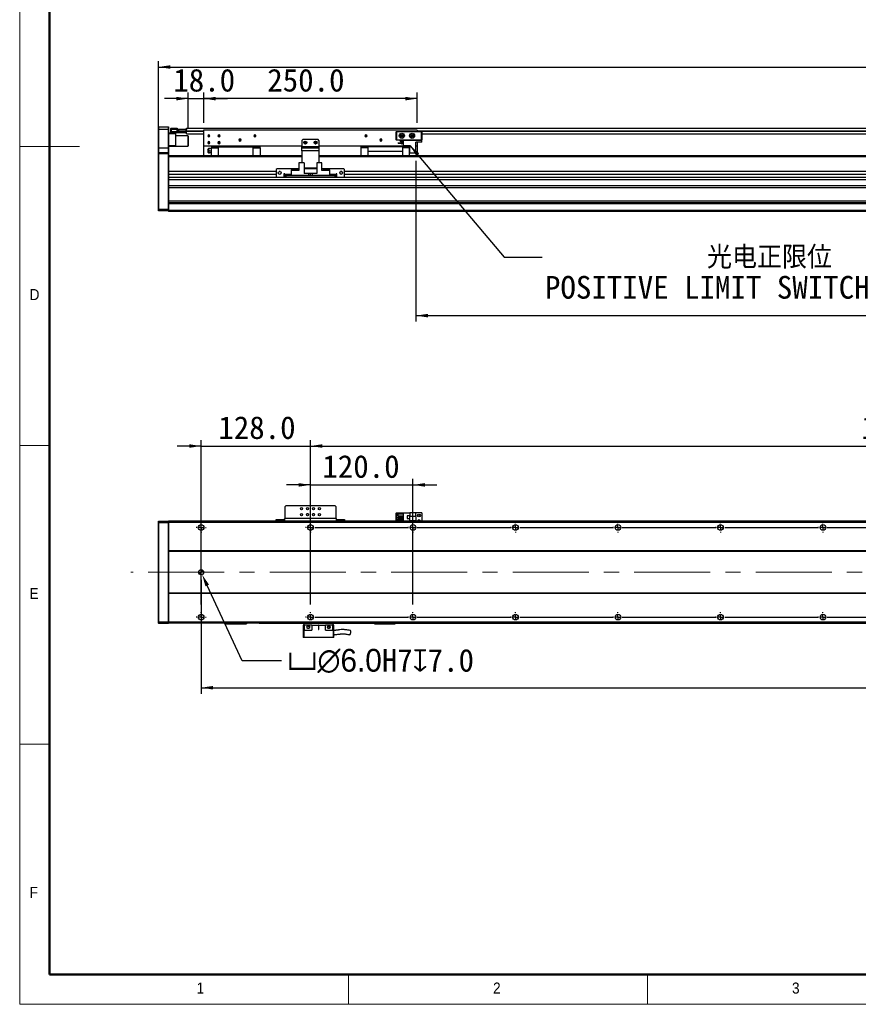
# Model space of a CAD drawing. Header units: millimetres. Extents: x 35 to 2905, y 35 to 2044.
# Tile 1 of 8: x 35 to 1017, y 35 to 1188. Entities that reach past the tile are written whole.
import ezdxf

# ---------------------------------------------------------------- set-up
doc = ezdxf.new("R2010")
doc.units = ezdxf.units.MM
doc.header["$LTSCALE"] = 7
doc.header["$PDSIZE"] = -1
doc.linetypes.add('CENTERX2', pattern=[20.32, 12.7, -2.54, 2.54, -2.54])
doc.layers.add('DIMNS', color=7, linetype='Continuous')
doc.styles.add('SLDTEXTSTYLE1', font='Gothic.ttf', dxfattribs={"width": 0.913})
doc.styles.add('SLDTEXTSTYLE8', font='txt')
doc.styles.add('SLDTEXTSTYLE9', font='txt', dxfattribs={"bigfont": 'bigfont'})
doc.dimstyles.new('SLDDIMSTYLE0', dxfattribs={"dimtxt": 26.6, "dimasz": 14, "dimexe": 0, "dimexo": 0.0625, "dimgap": 6.65, "dimtad": 2, "dimdec": 1, "dimrnd": 1e-09, "dimzin": 4, "dimdsep": 46, "dimtxsty": 'SLDTEXTSTYLE8', "dimsah": 1, "dimcen": 0.09, "dimadec": 0, "dimazin": 1, "dimtfac": 1, "dimtdec": 1, "dimtofl": 0, "dimtmove": 0, "dimatfit": 3, "dimfxl": 0, "dimfrac": 2, "dimtolj": 1, "dimtzin": 12, "dimarcsym": 0})
doc.dimstyles.new('SLDDIMSTYLE1', dxfattribs={"dimtxt": 26.6, "dimasz": 14, "dimexe": 0, "dimexo": 0.0625, "dimgap": 6.65, "dimtad": 2, "dimdec": 1, "dimrnd": 1e-09, "dimzin": 4, "dimdsep": 46, "dimtxsty": 'SLDTEXTSTYLE8', "dimsah": 1, "dimcen": 0.09, "dimadec": 0, "dimazin": 1, "dimtfac": 1, "dimtdec": 1, "dimtmove": 0, "dimatfit": 0, "dimfxl": 0, "dimfrac": 2, "dimtolj": 1, "dimtzin": 12, "dimarcsym": 0})
doc.dimstyles.new('SLDDIMSTYLE2', dxfattribs={"dimtxt": 0.18, "dimasz": 14, "dimexe": 0, "dimexo": 0.0625, "dimgap": 0, "dimtad": 0, "dimtih": 1, "dimtoh": 1, "dimdec": 0, "dimrnd": 1e-09, "dimzin": 0, "dimdsep": 46, "dimtxsty": 'Standard', "dimsah": 1, "dimcen": 0.09, "dimadec": 0, "dimazin": 0, "dimtfac": 14, "dimtdec": 0, "dimtofl": 0, "dimtmove": 0, "dimatfit": 3, "dimfxl": 0, "dimfrac": 2, "dimtolj": 1, "dimtzin": 0, "dimarcsym": 0})
doc.dimstyles.new('SLDDIMSTYLE4', dxfattribs={"dimtxt": 26.6, "dimasz": 14, "dimexe": 0, "dimexo": 0.0625, "dimgap": 6.65, "dimtad": 0, "dimtih": 1, "dimtoh": 1, "dimdec": 1, "dimrnd": 1e-09, "dimzin": 4, "dimdsep": 46, "dimtxsty": 'SLDTEXTSTYLE8', "dimsah": 1, "dimcen": 0, "dimadec": 0, "dimazin": 1, "dimtfac": 1, "dimtdec": 1, "dimtofl": 0, "dimtmove": 0, "dimatfit": 3, "dimfxl": 0, "dimfrac": 2, "dimtolj": 1, "dimtzin": 12, "dimarcsym": 0})

# ---------------------------------------------------------------- blocks, each defined once
blk = doc.blocks.new('_D')
at = {"layer": 'DIMNS'}
for p, q in [((197.4, 1039.8), (197.4, 1139.5)), ((197.4, 1132.5), (2233.4, 1132.5)), ((2233.4, 1039.8), (2233.4, 1139.5))]:
    blk.add_line(p, q, dxfattribs=at)
for points in [[(197.4, 1132.5), (211.4, 1130.4), (211.4, 1134.6)], [(2233.4, 1132.5), (2219.4, 1134.6), (2219.4, 1130.4)]]:
    blk.add_solid(points, dxfattribs=at)
at = {"layer": 'DIMNS', "insert": (1140.2, 1167.4), "char_height": 26.6, "attachment_point": 1, "style": 'SLDTEXTSTYLE8'}
blk.add_mtext('2036.0', dxfattribs=at)
blk = doc.blocks.new('_D_1')
at = {"layer": 'DIMNS'}
for p, q in [((232.4, 1095.5), (204.4, 1095.5)), ((232.4, 1060.5), (232.4, 1102.5)), ((232.4, 1095.5), (250.4, 1095.5)), ((250.4, 1067.3), (250.4, 1102.5)), ((250.4, 1095.5), (278.4, 1095.5))]:
    blk.add_line(p, q, dxfattribs=at)
for points in [[(232.4, 1095.5), (218.4, 1097.6), (218.4, 1093.4)], [(250.4, 1095.5), (264.4, 1093.4), (264.4, 1097.6)]]:
    blk.add_solid(points, dxfattribs=at)
at = {"layer": 'DIMNS', "insert": (214.8, 1130.4), "char_height": 26.6, "attachment_point": 1, "style": 'SLDTEXTSTYLE8'}
blk.add_mtext('18.0', dxfattribs=at)
blk = doc.blocks.new('_D_2')
at = {"layer": 'DIMNS'}
for p, q in [((250.4, 1067.3), (250.4, 1102.5)), ((500.4, 1095.5), (250.4, 1095.5)), ((500.4, 1067.3), (500.4, 1102.5))]:
    blk.add_line(p, q, dxfattribs=at)
for points in [[(250.4, 1095.5), (264.4, 1093.4), (264.4, 1097.6)], [(500.4, 1095.5), (486.4, 1097.6), (486.4, 1093.4)]]:
    blk.add_solid(points, dxfattribs=at)
at = {"layer": 'DIMNS', "insert": (324.8, 1130.4), "char_height": 26.6, "attachment_point": 1, "style": 'SLDTEXTSTYLE8'}
blk.add_mtext('250.0', dxfattribs=at)
blk = doc.blocks.new('_D_3')
at = {"layer": 'DIMNS'}
for p, q in [((498.9, 1022.6), (498.9, 834.4)), ((1898.9, 1019.1), (1898.9, 834.4)), ((498.9, 841.4), (1898.9, 841.4))]:
    blk.add_line(p, q, dxfattribs=at)
for points in [[(498.9, 841.4), (512.9, 839.3), (512.9, 843.5)], [(1898.9, 841.4), (1884.9, 843.5), (1884.9, 839.3)]]:
    blk.add_solid(points, dxfattribs=at)
at = {"layer": 'DIMNS', "char_height": 26.6, "attachment_point": 1, "style": 'SLDTEXTSTYLE8'}
for s, insert in [('Stroke T=', (1090.5, 876.3)), ('1400.0', (1244.2, 876.3))]:
    blk.add_mtext(s, dxfattribs=dict(at, insert=insert))
blk = doc.blocks.new('SW_NOTE_3')
at = {"layer": 'DIMNS', "color": 0, "char_height": 26.6, "attachment_point": 1}
for s, insert, style in [('        光电正限位', (3.5, 13.4), 'SLDTEXTSTYLE9'), ('POSITIVE LIMIT SWITCH', (3.5, -21.8), 'SLDTEXTSTYLE8')]:
    blk.add_mtext(s, dxfattribs=dict(at, insert=insert, style=style))
blk = doc.blocks.new('_D_13')
at = {"layer": 'DIMNS'}
for p, q in [((247.4, 532), (247.4, 398.7)), ((2183.4, 526.4), (2183.4, 398.7)), ((247.4, 405.7), (2183.4, 405.7))]:
    blk.add_line(p, q, dxfattribs=at)
for points in [[(247.4, 405.7), (261.4, 403.6), (261.4, 407.8)], [(2183.4, 405.7), (2169.4, 407.8), (2169.4, 403.6)]]:
    blk.add_solid(points, dxfattribs=at)
at = {"layer": 'DIMNS', "insert": (1181.8, 440.6), "char_height": 26.6, "attachment_point": 1, "style": 'SLDTEXTSTYLE8'}
blk.add_mtext('1936.0', dxfattribs=at)
blk = doc.blocks.new('_D_15')
at = {"layer": 'Defpoints', "color": 0}
for p in [(246.1, 543.6), (248.6, 538.1)]:
    blk.add_point(p, dxfattribs=at)
at = {"layer": 'DIMNS', "color": 0, "lineweight": -2}
for p, q in [((295.3, 437.3), (254.5, 525.4)), ((341.5, 437.3), (295.3, 437.3))]:
    blk.add_line(p, q, dxfattribs=at)
at = {"layer": 'DIMNS', "color": 0}
blk.add_solid([(256.6, 526.4), (252.4, 524.5), (248.6, 538.1)], dxfattribs=at)
at = {"layer": 'DIMNS', "color": 0, "insert": (348.1, 451.1), "char_height": 26.6, "attachment_point": 1, "style": 'SLDTEXTSTYLE8'}
blk.add_mtext('\\A1;{\\fGDT|b0|i0|c134|p2;v\\fMS PGothic|b0|i0|c128|p34;∅6.0}H7{\\fGDT|b0|i0|c134|p2;x}7.0', dxfattribs=at)
blk = doc.blocks.new('_D_18')
at = {"layer": 'DIMNS'}
for p, q in [((375.4, 608.1), (375.4, 695.7)), ((2055.4, 608.1), (2055.4, 695.7)), ((375.4, 688.7), (2055.4, 688.7))]:
    blk.add_line(p, q, dxfattribs=at)
for points in [[(375.4, 688.7), (389.4, 686.6), (389.4, 690.8)], [(2055.4, 688.7), (2041.4, 690.8), (2041.4, 686.6)]]:
    blk.add_solid(points, dxfattribs=at)
at = {"layer": 'DIMNS', "char_height": 26.6, "attachment_point": 1, "style": 'SLDTEXTSTYLE8'}
for s, insert in [('=14×120.0(PITCH)', (1124.2, 723.6)), ('1680.0', (1020.3, 723.6))]:
    blk.add_mtext(s, dxfattribs=dict(at, insert=insert))
blk = doc.blocks.new('_D_19')
at = {"layer": 'DIMNS'}
for p, q in [((247.4, 503.1), (247.4, 695.7)), ((375.4, 503.1), (375.4, 695.7)), ((247.4, 688.7), (219.4, 688.7)), ((247.4, 688.7), (375.4, 688.7)), ((375.4, 688.7), (403.4, 688.7))]:
    blk.add_line(p, q, dxfattribs=at)
for points in [[(247.4, 688.7), (233.4, 690.8), (233.4, 686.6)], [(375.4, 688.7), (389.4, 686.6), (389.4, 690.8)]]:
    blk.add_solid(points, dxfattribs=at)
at = {"layer": 'DIMNS', "insert": (267.5, 723.6), "char_height": 26.6, "attachment_point": 1, "style": 'SLDTEXTSTYLE8'}
blk.add_mtext('128.0', dxfattribs=at)
blk = doc.blocks.new('_D_21')
at = {"layer": 'DIMNS'}
for p, q in [((375.4, 503.1), (375.4, 650.2)), ((495.4, 503.1), (495.4, 650.2)), ((375.4, 643.2), (347.4, 643.2)), ((375.4, 643.2), (495.4, 643.2)), ((495.4, 643.2), (523.4, 643.2))]:
    blk.add_line(p, q, dxfattribs=at)
for points in [[(375.4, 643.2), (361.4, 645.3), (361.4, 641.1)], [(495.4, 643.2), (509.4, 641.1), (509.4, 645.3)]]:
    blk.add_solid(points, dxfattribs=at)
at = {"layer": 'DIMNS', "insert": (389.3, 678.1), "char_height": 26.6, "attachment_point": 1, "style": 'SLDTEXTSTYLE8'}
blk.add_mtext('120.0', dxfattribs=at)
blk = doc.blocks.new('SW_CENTERMARKSYMBOL_1')
at = {"layer": 'DIMNS', "color": 0}
for p, q in [((-5.08, 105), (-5.84, 105)), ((0, 105), (-2.54, 105)), ((0, 110.08), (0, 110.84)), ((0, 105), (0, 107.54)), ((0, 105), (0, 102.46)), ((0, 105), (2.54, 105)), ((5.08, 105), (5.84, 105)), ((242.92, 105), (242.16, 105)), ((248, 105), (245.46, 105)), ((248, 110.08), (248, 110.84)), ((248, 105), (248, 107.54)), ((248, 105), (248, 102.46)), ((248, 105), (250.54, 105)), ((253.08, 105), (253.84, 105)), ((0, 99.92), (0, 99.16)), ((248, 99.92), (248, 99.16)), ((-5.08, 0), (-5.84, 0)), ((0, 0), (-2.54, 0)), ((0, 5.08), (0, 5.84)), ((0, 0), (0, 2.54)), ((0, 0), (0, -2.54)), ((0, 0), (2.54, 0)), ((5.08, 0), (5.84, 0)), ((0, -5.08), (0, -5.84))]:
    blk.add_line(p, q, dxfattribs=at)
blk = doc.blocks.new('SW_CENTERMARKSYMBOL_2')
at = {"layer": 'DIMNS', "color": 0}
for p, q in [((-125.08, 0), (-125.84, 0)), ((-120, 0), (-122.54, 0)), ((-120, 5.08), (-120, 5.84)), ((-120, 0), (-120, 2.54)), ((-120, 0), (-120, -2.54)), ((-120, 0), (-117.46, 0)), ((-114.92, 0), (-5.08, 0)), ((-5.08, 0), (-5.84, 0)), ((0, 0), (-2.54, 0)), ((0, 0), (-2.54, 0)), ((0, 5.08), (0, 5.84)), ((0, 0), (0, 2.54)), ((0, 0), (0, 2.54)), ((0, 0), (0, -2.54)), ((0, 0), (2.54, 0)), ((0, 0), (0, -2.54)), ((0, 0), (2.54, 0)), ((5.08, 0), (5.84, 0)), ((5.08, 0), (114.92, 0)), ((114.92, 0), (114.16, 0)), ((120, 0), (117.46, 0)), ((120, 0), (117.46, 0)), ((120, 0), (117.46, 0)), ((120, 5.08), (120, 5.84)), ((120, 0), (120, 2.54)), ((120, 0), (120, 2.54)), ((120, 0), (120, 2.54)), ((120, 0), (120, -2.54)), ((120, 0), (122.54, 0)), ((120, 0), (120, -2.54)), ((120, 0), (122.54, 0)), ((120, 0), (120, -2.54)), ((120, 0), (122.54, 0)), ((125.08, 0), (125.84, 0)), ((125.08, 0), (234.92, 0)), ((234.92, 0), (234.16, 0)), ((240, 0), (237.46, 0)), ((240, 0), (237.46, 0)), ((240, 0), (237.46, 0)), ((240, 0), (237.46, 0)), ((240, 5.08), (240, 5.84)), ((240, 0), (240, 2.54)), ((240, 0), (240, 2.54)), ((240, 0), (240, 2.54)), ((240, 0), (240, 2.54)), ((240, 0), (240, -2.54)), ((240, 0), (242.54, 0)), ((240, 0), (240, -2.54)), ((240, 0), (242.54, 0)), ((240, 0), (240, -2.54)), ((240, 0), (242.54, 0)), ((240, 0), (240, -2.54)), ((240, 0), (242.54, 0)), ((245.08, 0), (245.84, 0)), ((245.08, 0), (354.92, 0)), ((354.92, 0), (354.16, 0)), ((360, 0), (357.46, 0)), ((360, 0), (357.46, 0)), ((360, 0), (357.46, 0)), ((360, 0), (357.46, 0)), ((360, 0), (357.46, 0)), ((360, 5.08), (360, 5.84)), ((360, 0), (360, 2.54)), ((360, 0), (360, 2.54)), ((360, 0), (360, 2.54)), ((360, 0), (360, 2.54)), ((360, 0), (360, 2.54)), ((360, 0), (360, -2.54)), ((360, 0), (362.54, 0)), ((360, 0), (360, -2.54)), ((360, 0), (362.54, 0)), ((360, 0), (360, -2.54)), ((360, 0), (362.54, 0)), ((360, 0), (360, -2.54)), ((360, 0), (362.54, 0)), ((360, 0), (360, -2.54)), ((360, 0), (362.54, 0)), ((365.08, 0), (365.84, 0)), ((365.08, 0), (474.92, 0)), ((474.92, 0), (474.16, 0)), ((480, 0), (477.46, 0)), ((480, 0), (477.46, 0)), ((480, 0), (477.46, 0)), ((480, 0), (477.46, 0)), ((480, 0), (477.46, 0)), ((480, 0), (477.46, 0)), ((480, 5.08), (480, 5.84)), ((480, 0), (480, 2.54)), ((480, 0), (480, 2.54)), ((480, 0), (480, 2.54)), ((480, 0), (480, 2.54)), ((480, 0), (480, 2.54)), ((480, 0), (480, 2.54)), ((480, 0), (480, -2.54)), ((480, 0), (482.54, 0)), ((480, 0), (480, -2.54)), ((480, 0), (482.54, 0)), ((480, 0), (480, -2.54)), ((480, 0), (482.54, 0)), ((480, 0), (480, -2.54)), ((480, 0), (482.54, 0)), ((480, 0), (480, -2.54)), ((480, 0), (482.54, 0)), ((480, 0), (480, -2.54)), ((480, 0), (482.54, 0)), ((485.08, 0), (485.84, 0)), ((485.08, 0), (594.92, 0)), ((-120, -5.08), (-120, -5.84)), ((0, -5.08), (0, -5.84)), ((120, -5.08), (120, -5.84)), ((240, -5.08), (240, -5.84)), ((360, -5.08), (360, -5.84)), ((480, -5.08), (480, -5.84))]:
    blk.add_line(p, q, dxfattribs=at)
blk = doc.blocks.new('SW_CENTERMARKSYMBOL_3')
at = {"layer": 'DIMNS', "color": 0}
for p, q in [((-245.08, 0), (-245.84, 0)), ((-240, 0), (-242.54, 0)), ((-240, 5.08), (-240, 5.84)), ((-240, 0), (-240, 2.54)), ((-240, 0), (-240, -2.54)), ((-240, 0), (-237.46, 0)), ((-234.92, 0), (-125.08, 0)), ((-125.08, 0), (-125.84, 0)), ((-120, 0), (-122.54, 0)), ((-120, 0), (-122.54, 0)), ((-120, 5.08), (-120, 5.84)), ((-120, 0), (-120, 2.54)), ((-120, 0), (-120, 2.54)), ((-120, 0), (-120, -2.54)), ((-120, 0), (-117.46, 0)), ((-120, 0), (-120, -2.54)), ((-120, 0), (-117.46, 0)), ((-114.92, 0), (-114.16, 0)), ((-114.92, 0), (-5.08, 0)), ((-5.08, 0), (-5.84, 0)), ((0, 0), (-2.54, 0)), ((0, 0), (-2.54, 0)), ((0, 0), (-2.54, 0)), ((0, 5.08), (0, 5.84)), ((0, 0), (0, 2.54)), ((0, 0), (0, 2.54)), ((0, 0), (0, 2.54)), ((0, 0), (0, -2.54)), ((0, 0), (2.54, 0)), ((0, 0), (0, -2.54)), ((0, 0), (2.54, 0)), ((0, 0), (0, -2.54)), ((0, 0), (2.54, 0)), ((5.08, 0), (5.84, 0)), ((5.08, 0), (114.92, 0)), ((114.92, 0), (114.16, 0)), ((120, 0), (117.46, 0)), ((120, 0), (117.46, 0)), ((120, 0), (117.46, 0)), ((120, 0), (117.46, 0)), ((120, 5.08), (120, 5.84)), ((120, 0), (120, 2.54)), ((120, 0), (120, 2.54)), ((120, 0), (120, 2.54)), ((120, 0), (120, 2.54)), ((120, 0), (120, -2.54)), ((120, 0), (122.54, 0)), ((120, 0), (120, -2.54)), ((120, 0), (122.54, 0)), ((120, 0), (120, -2.54)), ((120, 0), (122.54, 0)), ((120, 0), (120, -2.54)), ((120, 0), (122.54, 0)), ((125.08, 0), (125.84, 0)), ((125.08, 0), (234.92, 0)), ((234.92, 0), (234.16, 0)), ((240, 0), (237.46, 0)), ((240, 0), (237.46, 0)), ((240, 0), (237.46, 0)), ((240, 0), (237.46, 0)), ((240, 0), (237.46, 0)), ((240, 5.08), (240, 5.84)), ((240, 0), (240, 2.54)), ((240, 0), (240, 2.54)), ((240, 0), (240, 2.54)), ((240, 0), (240, 2.54)), ((240, 0), (240, 2.54)), ((240, 0), (240, -2.54)), ((240, 0), (242.54, 0)), ((240, 0), (240, -2.54)), ((240, 0), (242.54, 0)), ((240, 0), (240, -2.54)), ((240, 0), (242.54, 0)), ((240, 0), (240, -2.54)), ((240, 0), (242.54, 0)), ((240, 0), (240, -2.54)), ((240, 0), (242.54, 0)), ((245.08, 0), (245.84, 0)), ((245.08, 0), (354.92, 0)), ((354.92, 0), (354.16, 0)), ((360, 0), (357.46, 0)), ((360, 0), (357.46, 0)), ((360, 0), (357.46, 0)), ((360, 0), (357.46, 0)), ((360, 0), (357.46, 0)), ((360, 0), (357.46, 0)), ((360, 5.08), (360, 5.84)), ((360, 0), (360, 2.54)), ((360, 0), (360, 2.54)), ((360, 0), (360, 2.54)), ((360, 0), (360, 2.54)), ((360, 0), (360, 2.54)), ((360, 0), (360, 2.54)), ((360, 0), (360, -2.54)), ((360, 0), (362.54, 0)), ((360, 0), (360, -2.54)), ((360, 0), (362.54, 0)), ((360, 0), (360, -2.54)), ((360, 0), (362.54, 0)), ((360, 0), (360, -2.54)), ((360, 0), (362.54, 0)), ((360, 0), (360, -2.54)), ((360, 0), (362.54, 0)), ((360, 0), (360, -2.54)), ((360, 0), (362.54, 0)), ((365.08, 0), (365.84, 0)), ((365.08, 0), (474.92, 0)), ((-240, -5.08), (-240, -5.84)), ((-120, -5.08), (-120, -5.84)), ((0, -5.08), (0, -5.84)), ((120, -5.08), (120, -5.84)), ((240, -5.08), (240, -5.84)), ((360, -5.08), (360, -5.84))]:
    blk.add_line(p, q, dxfattribs=at)
blk = doc.blocks.new('SW_DOWELSYMBOL_0')
at = {"linetype": 'Continuous', "lineweight": 18}
h = blk.add_hatch(color=0, dxfattribs=at)
edge = h.paths.add_edge_path(flags=0)
edge.add_arc((0, 0), 3, 180, 270)
edge.add_line((0, -3), (0, 0))
edge.add_line((0, 0), (-3, 0))
h = blk.add_hatch(color=0, dxfattribs=at)
edge = h.paths.add_edge_path(flags=0)
edge.add_arc((0, 0), 3, 0, 90)
edge.add_line((0, 3), (0, 0))
edge.add_line((0, 0), (3, 0))
at = {"layer": 'DIMNS', "color": 0}
blk.add_circle((0, 0), 3, dxfattribs=at)

msp = doc.modelspace()

# ---------------------------------------------------------------- linework, layer by layer
at = {"color": 7, "linetype": 'Continuous', "lineweight": 18}
for p, q in [((35, 2044), (35, 35)), ((70, 2009), (70, 70)), ((35, 1039.5), (105, 1039.5)), ((35, 689.5), (70, 689.5)), ((70, 339.5), (35, 339.5)), ((70, 70), (2870, 70)), ((420, 35), (420, 70)), ((770, 70), (770, 35)), ((861, 70), (2870, 70)), ((35, 35), (2905, 35))]:
    msp.add_line(p, q, dxfattribs=at)
at = {"color": 7, "linetype": 'Continuous', "lineweight": 50}
for p, q in [((70, 2009), (70, 70)), ((70, 70), (2870, 70))]:
    msp.add_line(p, q, dxfattribs=at)
at = {"color": 7, "linetype": 'Continuous', "lineweight": 25}
for p, q in [((197.66, 1062.46), (197.36, 1062.16)), ((197.36, 1059.46), (197.36, 1062.16)), ((197.66, 1062.46), (197.66, 1059.46)), ((197.66, 1062.46), (209.06, 1062.46)), ((209.06, 1059.46), (209.06, 1062.46)), ((209.06, 1062.46), (209.36, 1062.16)), ((209.36, 1062.16), (209.36, 1059.46)), ((211.86, 1060.66), (212.16, 1060.96)), ((212.16, 1060.96), (212.16, 1059.46)), ((212.16, 1060.96), (219.36, 1060.96)), ((219.36, 1060.96), (219.36, 1059.46)), ((230.36, 1060.81), (2201.36, 1060.81)), ((230.36, 1059.66), (230.36, 1060.81)), ((197.66, 1059.46), (197.36, 1059.46)), ((197.36, 1037.46), (197.36, 1059.46)), ((197.66, 1059.46), (197.66, 1037.46)), ((209.06, 1059.46), (197.66, 1059.46)), ((209.06, 1037.46), (209.06, 1059.46)), ((209.06, 1059.46), (209.36, 1059.46)), ((209.36, 1059.46), (209.36, 1037.46)), ((209.36, 1055.46), (212.16, 1055.46)), ((217.36, 1054.46), (209.36, 1054.46)), ((211.86, 1059.46), (211.86, 1060.66)), ((211.86, 1056.96), (211.86, 1059.46)), ((211.86, 1059.46), (212.16, 1059.46)), ((211.86, 1055.76), (211.86, 1056.96)), ((212.16, 1056.96), (211.86, 1056.96)), ((212.16, 1055.46), (211.86, 1055.76)), ((212.16, 1059.46), (212.16, 1056.96)), ((219.36, 1059.46), (212.16, 1059.46)), ((212.16, 1056.96), (212.16, 1055.46)), ((212.16, 1056.96), (229.56, 1056.96)), ((229.56, 1055.46), (212.16, 1055.46)), ((217.36, 1055.46), (217.36, 1054.46)), ((217.36, 1054.46), (217.36, 1040.46)), ((232.06, 1051.96), (217.36, 1051.96)), ((219.36, 1057.16), (219.36, 1059.46)), ((219.36, 1057.46), (229.56, 1057.46)), ((229.56, 1057.16), (219.36, 1057.16)), ((219.86, 1057.46), (219.86, 1057.66)), ((219.86, 1057.66), (220.36, 1057.66)), ((220.36, 1057.66), (220.36, 1059.66)), ((220.36, 1059.66), (220.86, 1059.66)), ((220.86, 1057.66), (220.36, 1057.66)), ((220.86, 1059.66), (220.86, 1057.66)), ((220.86, 1059.66), (229.86, 1059.66)), ((220.86, 1057.66), (229.86, 1057.66)), ((229.56, 1057.46), (229.56, 1057.16)), ((229.56, 1057.46), (229.86, 1057.16)), ((229.56, 1057.46), (230.36, 1057.46)), ((229.56, 1056.96), (229.56, 1057.16)), ((229.56, 1057.16), (229.86, 1057.16)), ((229.56, 1055.46), (229.56, 1056.96)), ((229.56, 1056.96), (229.86, 1056.96)), ((229.56, 1055.46), (229.86, 1055.76)), ((229.86, 1057.66), (229.86, 1059.66)), ((229.86, 1059.66), (230.36, 1059.66)), ((230.36, 1057.66), (229.86, 1057.66)), ((229.86, 1057.16), (229.86, 1056.96)), ((229.86, 1056.96), (229.86, 1055.76)), ((230.36, 1059.66), (230.36, 1059.47)), ((230.36, 1057.81), (230.36, 1059.47)), ((230.36, 1057.31), (230.36, 1057.81)), ((230.36, 1054.31), (230.36, 1057.31)), ((230.36, 1054.31), (250.36, 1054.31)), ((232.36, 1051.66), (232.06, 1051.96)), ((232.06, 1040.35), (232.06, 1051.96)), ((232.36, 1051.66), (232.36, 1040.63)), ((500.36, 1058.46), (250.36, 1058.46)), ((250.36, 1058.46), (250.36, 1039.96)), ((256.36, 1051.96), (255.11, 1051.96)), ((256.36, 1051.96), (257.61, 1051.96)), ((268.36, 1051.96), (267.11, 1051.96)), ((268.36, 1051.96), (269.61, 1051.96)), ((310.36, 1051.96), (309.11, 1051.96)), ((310.36, 1051.96), (311.61, 1051.96)), ((440.36, 1051.96), (439.11, 1051.96)), ((440.36, 1051.96), (441.61, 1051.96)), ((475.86, 1056.66), (476.16, 1056.96)), ((475.86, 1047.26), (475.86, 1056.66)), ((476.16, 1056.53), (475.86, 1056.66)), ((476.16, 1056.96), (505.56, 1056.96)), ((476.16, 1056.96), (476.28, 1056.66)), ((476.28, 1056.66), (476.16, 1056.53)), ((476.16, 1056.53), (476.16, 1047.38)), ((505.43, 1056.66), (476.28, 1056.66)), ((482.36, 1051.96), (481.11, 1051.96)), ((482.36, 1051.96), (483.61, 1051.96)), ((494.36, 1051.96), (493.11, 1051.96)), ((494.36, 1051.96), (495.61, 1051.96)), ((500.36, 1058.46), (500.36, 1056.96)), ((505.56, 1056.96), (505.43, 1056.66)), ((505.56, 1056.53), (505.43, 1056.66)), ((505.56, 1056.96), (505.86, 1056.66)), ((505.86, 1056.66), (505.56, 1056.53)), ((505.56, 1047.38), (505.56, 1056.53)), ((505.86, 1056.66), (505.86, 1047.26)), ((505.86, 1054.31), (1926.86, 1054.31)), ((209.36, 1040.46), (217.36, 1040.46)), ((217.36, 1039.46), (209.36, 1039.46)), ((217.36, 1040.46), (217.36, 1039.46)), ((217.36, 1039.96), (232.06, 1039.96)), ((232.06, 1039.96), (232.06, 1040.35)), ((232.06, 1039.96), (232.36, 1040.26)), ((232.36, 1040.63), (232.36, 1040.26)), ((365.36, 1039.96), (250.36, 1039.96)), ((250.36, 1039.96), (250.36, 1028.46)), ((256.36, 1043.96), (255.11, 1043.96)), ((256.36, 1043.96), (257.61, 1043.96)), ((267.61, 1038.86), (259.36, 1038.86)), ((259.36, 1038.86), (259.36, 1037.91)), ((259.36, 1037.91), (267.61, 1037.91)), ((259.36, 1028.46), (259.36, 1037.91)), ((268.36, 1043.96), (267.11, 1043.96)), ((267.61, 1038.96), (267.61, 1039.96)), ((267.61, 1038.96), (308.11, 1038.96)), ((267.61, 1028.46), (267.61, 1038.96)), ((268.36, 1043.96), (269.61, 1043.96)), ((292.86, 1046.96), (291.61, 1046.96)), ((292.86, 1046.96), (294.11, 1046.96)), ((308.11, 1038.96), (308.11, 1039.96)), ((308.11, 1038.96), (308.11, 1028.46)), ((316.36, 1038.86), (308.11, 1038.86)), ((308.11, 1037.91), (316.36, 1037.91)), ((316.36, 1037.91), (316.36, 1038.86)), ((316.36, 1037.91), (316.36, 1028.46)), ((366.36, 1047.46), (365.36, 1046.46)), ((365.36, 1046.46), (365.36, 1039.46)), ((365.36, 1039.46), (385.36, 1039.46)), ((365.36, 1037.96), (365.36, 1039.46)), ((365.36, 1037.96), (385.36, 1037.96)), ((365.36, 1034.46), (365.36, 1037.96)), ((384.36, 1047.46), (366.36, 1047.46)), ((369.36, 1043.96), (368.11, 1043.96)), ((369.36, 1043.96), (370.61, 1043.96)), ((381.36, 1043.96), (380.11, 1043.96)), ((381.36, 1043.96), (382.61, 1043.96)), ((385.36, 1046.46), (384.36, 1047.46)), ((385.36, 1046.46), (385.36, 1039.46)), ((491.91, 1039.96), (385.36, 1039.96)), ((385.36, 1039.46), (385.36, 1037.96)), ((385.36, 1037.96), (385.36, 1034.46)), ((442.61, 1038.86), (434.36, 1038.86)), ((434.36, 1038.86), (434.36, 1037.91)), ((442.61, 1037.91), (434.36, 1037.91)), ((434.36, 1037.91), (434.36, 1028.46)), ((442.61, 1039.96), (442.61, 1038.96)), ((483.11, 1038.96), (442.61, 1038.96)), ((442.61, 1038.96), (442.61, 1033.96)), ((457.86, 1046.96), (456.61, 1046.96)), ((457.86, 1046.96), (459.11, 1046.96)), ((476.16, 1047.38), (475.86, 1047.26)), ((476.16, 1046.96), (475.86, 1047.26)), ((476.16, 1047.38), (476.28, 1047.26)), ((476.28, 1047.26), (476.16, 1046.96)), ((484.36, 1046.96), (476.16, 1046.96)), ((476.28, 1047.26), (505.43, 1047.26)), ((478.16, 1043.41), (478.16, 1043.71)), ((478.16, 1043.71), (484.36, 1043.71)), ((478.16, 1043.41), (484.36, 1043.41)), ((480.56, 1046.36), (484.36, 1046.36)), ((480.56, 1045.66), (480.56, 1046.36)), ((480.56, 1045.66), (484.36, 1045.66)), ((481.11, 1043.96), (481.13, 1043.71)), ((482.36, 1043.96), (481.11, 1043.96)), ((482.36, 1043.96), (483.61, 1043.96)), ((483.11, 1038.96), (483.11, 1039.96)), ((483.11, 1038.96), (483.11, 1033.96)), ((491.36, 1038.86), (483.11, 1038.86)), ((491.36, 1037.91), (483.11, 1037.91)), ((483.58, 1043.71), (483.61, 1043.96)), ((484.36, 1040.76), (484.36, 1046.96)), ((484.36, 1046.96), (505.86, 1046.96)), ((484.36, 1040.76), (491.91, 1040.76)), ((491.36, 1037.91), (491.36, 1038.86)), ((491.36, 1028.46), (491.36, 1037.91)), ((491.91, 1031.46), (491.91, 1040.76)), ((498.86, 1031.46), (498.86, 1044.36)), ((505.86, 1044.36), (498.86, 1044.36)), ((500.36, 1039.96), (498.86, 1039.96)), ((500.36, 1044.36), (500.36, 1039.96)), ((500.36, 1039.96), (500.36, 1028.46)), ((505.43, 1047.26), (505.56, 1047.38)), ((505.43, 1047.26), (505.56, 1046.96)), ((505.86, 1047.26), (505.56, 1047.38)), ((505.86, 1047.26), (505.56, 1046.96)), ((505.86, 1044.36), (505.86, 1046.96)), ((197.66, 1037.46), (197.36, 1037.46)), ((197.36, 1032.16), (197.36, 1037.46)), ((197.66, 1032.46), (197.36, 1032.16)), ((197.36, 1030.96), (197.36, 1032.16)), ((197.36, 966.08), (197.36, 1030.96)), ((197.66, 1030.96), (197.36, 1030.96)), ((197.66, 1037.46), (197.66, 1032.46)), ((209.06, 1037.46), (197.66, 1037.46)), ((197.66, 1032.46), (197.66, 1030.96)), ((197.66, 1032.46), (209.06, 1032.46)), ((197.66, 1030.96), (197.66, 965.96)), ((209.06, 1030.96), (197.66, 1030.96)), ((209.06, 1032.46), (209.06, 1037.46)), ((209.36, 1037.46), (209.06, 1037.46)), ((209.06, 1030.96), (209.06, 1032.46)), ((209.36, 1032.16), (209.06, 1032.46)), ((209.06, 965.96), (209.06, 1030.96)), ((209.36, 1030.96), (209.06, 1030.96)), ((209.36, 1037.46), (209.36, 1032.16)), ((209.36, 1032.16), (209.36, 1030.96)), ((209.36, 1030.96), (209.36, 1028.17)), ((365.36, 1028.46), (209.36, 1028.46)), ((209.36, 1028.17), (209.36, 1027.46)), ((209.36, 1027.46), (209.36, 1010.01)), ((259.36, 1036.96), (257.04, 1036.96)), ((257.04, 1034.46), (259.36, 1034.46)), ((259.36, 1031.96), (257.04, 1031.96)), ((365.36, 1034.46), (365.36, 1020.36)), ((385.36, 1034.46), (365.36, 1034.46)), ((385.36, 1034.46), (385.36, 1020.36)), ((1898.86, 1028.46), (385.36, 1028.46)), ((442.61, 1033.96), (483.11, 1033.96)), ((442.61, 1033.96), (442.61, 1033.66)), ((483.11, 1033.66), (442.61, 1033.66)), ((442.61, 1033.66), (442.61, 1028.46)), ((483.11, 1033.66), (483.11, 1033.96)), ((483.11, 1033.66), (483.11, 1028.46)), ((491.36, 1036.96), (491.91, 1036.96)), ((491.36, 1034.46), (491.91, 1034.46)), ((491.91, 1031.96), (491.36, 1031.96)), ((498.86, 1031.46), (491.91, 1031.46)), ((361.86, 1020.36), (361.86, 1011.46)), ((367.86, 1020.36), (361.86, 1020.36)), ((367.86, 1020.36), (367.86, 1007.96)), ((382.86, 1020.36), (382.86, 1007.96)), ((388.86, 1020.36), (382.86, 1020.36)), ((388.86, 1011.46), (388.86, 1020.36)), ((209.36, 1010.01), (209.36, 1006.61)), ((335.36, 1010.01), (209.36, 1010.01)), ((335.36, 1006.61), (209.36, 1006.61)), ((209.36, 1006.61), (209.36, 1003.08)), ((2221.36, 1003.08), (209.36, 1003.08)), ((209.36, 1003.08), (209.36, 1001.78)), ((336.36, 1013.46), (335.36, 1012.46)), ((335.36, 1012.46), (335.36, 1004.46)), ((335.36, 1004.46), (336.36, 1003.46)), ((361.86, 1013.46), (336.36, 1013.46)), ((336.36, 1003.46), (344.36, 1003.46)), ((340.06, 1010.01), (338.65, 1010.01)), ((345.36, 1007.46), (344.36, 1007.46)), ((344.36, 1007.46), (344.36, 1003.46)), ((345.36, 1006.61), (344.36, 1006.61)), ((345.36, 1006.46), (345.36, 1007.46)), ((345.36, 1006.46), (345.36, 1005.46)), ((345.36, 1003.46), (345.36, 1005.46)), ((345.36, 1005.46), (346.36, 1005.46)), ((346.36, 1003.46), (345.36, 1003.46)), ((346.36, 1005.46), (346.36, 1003.46)), ((404.36, 1005.46), (346.36, 1005.46)), ((404.36, 1003.46), (346.36, 1003.46)), ((352.66, 1011.96), (360.46, 1011.96)), ((352.66, 1011.96), (352.66, 1011.46)), ((352.66, 1011.46), (352.66, 1005.46)), ((361.86, 1011.46), (352.66, 1011.46)), ((360.96, 1011.46), (360.46, 1011.96)), ((382.86, 1013.96), (367.86, 1013.96)), ((382.86, 1013.46), (367.86, 1013.46)), ((373.36, 1007.96), (367.86, 1007.96)), ((373.36, 1005.46), (373.36, 1007.96)), ((375.36, 1007.96), (373.36, 1007.96)), ((375.36, 1005.46), (375.36, 1007.96)), ((377.36, 1007.96), (375.36, 1007.96)), ((377.36, 1007.96), (377.36, 1005.46)), ((382.86, 1007.96), (377.36, 1007.96)), ((414.36, 1013.46), (388.86, 1013.46)), ((398.06, 1011.46), (388.86, 1011.46)), ((390.26, 1011.96), (389.76, 1011.46)), ((390.26, 1011.96), (398.06, 1011.96)), ((398.06, 1011.46), (398.06, 1011.96)), ((398.06, 1005.46), (398.06, 1011.46)), ((404.36, 1003.46), (404.36, 1005.46)), ((404.36, 1005.46), (405.36, 1005.46)), ((405.36, 1003.46), (404.36, 1003.46)), ((406.36, 1007.46), (405.36, 1007.46)), ((405.36, 1007.46), (405.36, 1006.46)), ((406.36, 1006.61), (405.36, 1006.61)), ((405.36, 1005.46), (405.36, 1006.46)), ((405.36, 1005.46), (405.36, 1003.46)), ((406.36, 1003.46), (406.36, 1007.46)), ((406.36, 1003.46), (414.36, 1003.46)), ((412.06, 1010.01), (410.65, 1010.01)), ((415.36, 1012.46), (414.36, 1013.46)), ((414.36, 1003.46), (415.36, 1004.46)), ((415.36, 1004.46), (415.36, 1012.46)), ((2015.36, 1010.01), (415.36, 1010.01)), ((2015.36, 1006.61), (415.36, 1006.61)), ((209.36, 1001.78), (209.36, 966.08)), ((2221.36, 1000.49), (209.36, 1000.49)), ((2221.36, 993.56), (209.36, 993.56)), ((2221.36, 990.96), (209.36, 990.96)), ((2221.36, 975.46), (209.36, 975.46)), ((2221.36, 973.46), (209.36, 973.46)), ((2221.36, 972.46), (209.36, 972.46)), ((197.36, 964.26), (197.36, 966.08)), ((197.36, 966.08), (197.66, 965.96)), ((197.36, 964.26), (197.66, 963.96)), ((197.66, 965.96), (197.66, 963.96)), ((197.66, 965.96), (209.06, 965.96)), ((209.06, 963.96), (197.66, 963.96)), ((209.36, 966.08), (209.06, 965.96)), ((209.06, 963.96), (209.06, 965.96)), ((209.36, 964.26), (209.06, 963.96)), ((209.36, 966.08), (209.36, 965.88)), ((209.36, 965.88), (209.36, 964.46)), ((2221.36, 964.46), (209.36, 964.46)), ((209.36, 964.46), (209.36, 963.46)), ((2221.36, 963.46), (209.36, 963.46)), ((346.36, 618.66), (345.36, 617.66)), ((345.36, 617.66), (345.36, 603.86)), ((404.36, 618.66), (346.36, 618.66)), ((405.36, 617.66), (404.36, 618.66)), ((405.36, 603.86), (405.36, 617.66)), ((197.36, 600.56), (197.66, 600.86)), ((197.36, 598.73), (197.36, 600.56)), ((197.66, 600.86), (197.66, 598.86)), ((197.66, 600.86), (209.06, 600.86)), ((209.06, 598.86), (209.06, 600.86)), ((209.36, 600.56), (209.06, 600.86)), ((2221.36, 600.86), (209.36, 600.86)), ((209.36, 600.86), (209.36, 600.56)), ((209.36, 600.56), (209.36, 600.36)), ((2221.36, 600.36), (209.36, 600.36)), ((209.36, 600.36), (209.36, 599.36)), ((335.36, 600.86), (335.36, 602.86)), ((335.36, 602.86), (336.36, 602.86)), ((336.36, 602.86), (336.36, 600.86)), ((336.36, 602.86), (344.36, 602.86)), ((344.36, 602.86), (344.36, 600.86)), ((345.36, 602.86), (344.36, 602.86)), ((405.36, 603.86), (345.36, 603.86)), ((345.36, 600.86), (345.36, 603.86)), ((405.36, 603.86), (405.36, 600.86)), ((406.36, 602.86), (405.36, 602.86)), ((406.36, 602.86), (406.36, 600.86)), ((406.36, 602.86), (414.36, 602.86)), ((414.36, 600.86), (414.36, 602.86)), ((414.36, 602.86), (415.36, 602.86)), ((415.36, 602.86), (415.36, 600.86)), ((476.16, 610.36), (475.86, 610.06)), ((476.16, 610.06), (475.86, 610.06)), ((475.86, 600.86), (475.86, 610.06)), ((476.16, 610.36), (476.28, 610.36)), ((476.28, 610.36), (476.16, 610.06)), ((480.56, 610.06), (476.16, 610.06)), ((476.16, 610.06), (476.16, 600.86)), ((476.28, 610.36), (480.56, 610.36)), ((478.16, 609.42), (484.36, 609.42)), ((478.16, 606.92), (478.16, 609.42)), ((478.16, 606.92), (484.36, 606.92)), ((478.16, 604.38), (478.16, 605.88)), ((478.16, 605.88), (484.36, 605.88)), ((478.16, 604.38), (484.36, 604.38)), ((478.16, 603.34), (484.36, 603.34)), ((478.16, 601.84), (478.16, 603.34)), ((478.16, 601.84), (484.36, 601.84)), ((480.56, 609.42), (480.56, 610.36)), ((480.56, 610.36), (484.36, 610.36)), ((480.56, 605.88), (480.56, 606.92)), ((480.56, 603.34), (480.56, 604.38)), ((480.56, 600.86), (480.56, 601.84)), ((484.36, 600.86), (484.36, 610.66)), ((484.36, 610.66), (491.91, 610.66)), ((491.66, 606.96), (488.46, 606.96)), ((488.46, 606.96), (488.46, 603.76)), ((488.46, 603.76), (491.66, 603.76)), ((488.56, 606.86), (488.56, 603.86)), ((491.56, 606.86), (488.56, 606.86)), ((488.56, 603.86), (491.56, 603.86)), ((491.56, 603.86), (491.56, 606.86)), ((491.66, 603.76), (491.66, 606.96)), ((498.86, 610.66), (491.91, 610.66)), ((491.91, 610.66), (491.91, 606.36)), ((498.86, 606.36), (491.91, 606.36)), ((491.91, 601.36), (491.91, 606.36)), ((491.91, 601.36), (498.86, 601.36)), ((491.91, 601.36), (491.91, 600.86)), ((498.86, 606.36), (498.86, 610.66)), ((505.86, 610.66), (498.86, 610.66)), ((498.86, 606.36), (498.86, 601.36)), ((498.86, 600.86), (498.86, 601.36)), ((505.86, 610.66), (505.86, 600.86)), ((197.36, 598.73), (197.66, 598.86)), ((197.36, 482.98), (197.36, 598.73)), ((197.66, 598.86), (197.66, 482.86)), ((209.06, 598.86), (197.66, 598.86)), ((209.06, 482.86), (209.06, 598.86)), ((209.36, 598.73), (209.06, 598.86)), ((2221.36, 599.36), (209.36, 599.36)), ((209.36, 599.36), (209.36, 565.86)), ((2221.36, 565.86), (209.36, 565.86)), ((209.36, 565.86), (209.36, 565.36)), ((2221.36, 565.36), (209.36, 565.36)), ((209.36, 565.36), (209.36, 516.36)), ((2221.36, 516.36), (209.36, 516.36)), ((209.36, 516.36), (209.36, 515.86)), ((2221.36, 515.86), (209.36, 515.86)), ((209.36, 515.86), (209.36, 482.36)), ((197.36, 481.16), (197.36, 482.98)), ((197.36, 482.98), (197.66, 482.86)), ((197.36, 481.16), (197.66, 480.86)), ((197.66, 482.86), (197.66, 480.86)), ((197.66, 482.86), (209.06, 482.86)), ((209.06, 480.86), (197.66, 480.86)), ((209.36, 482.98), (209.06, 482.86)), ((209.06, 480.86), (209.06, 482.86)), ((209.36, 481.16), (209.06, 480.86)), ((2221.36, 482.36), (209.36, 482.36)), ((209.36, 482.36), (209.36, 481.36)), ((209.36, 481.36), (209.36, 481.16)), ((2221.36, 481.36), (209.36, 481.36)), ((276.36, 480.65), (276.36, 481.36)), ((276.36, 480.65), (276.66, 480.35)), ((276.36, 480.65), (277.36, 480.65)), ((277.48, 480.35), (276.66, 480.35)), ((277.36, 481.36), (277.36, 480.65)), ((277.48, 480.35), (277.36, 480.65)), ((277.36, 480.65), (299.36, 480.65)), ((299.23, 480.35), (277.48, 480.35)), ((299.23, 480.35), (299.36, 480.65)), ((300.06, 480.35), (299.23, 480.35)), ((299.36, 480.65), (299.36, 481.36)), ((299.36, 480.65), (300.36, 480.65)), ((300.06, 480.35), (300.36, 480.65)), ((300.36, 481.36), (300.36, 480.65)), ((315.36, 481.36), (315.36, 481.26)), ((2115.36, 481.26), (315.36, 481.26)), ((315.36, 481.06), (315.36, 481.26)), ((2115.36, 481.06), (315.36, 481.06)), ((366.86, 478.96), (366.86, 464.56)), ((368.06, 478.96), (366.86, 478.96)), ((367.86, 478.96), (367.86, 481.06)), ((368.06, 472.96), (367.86, 472.96)), ((367.86, 464.56), (367.86, 472.96)), ((368.06, 478.96), (368.06, 472.96)), ((376.86, 478.96), (368.06, 478.96)), ((368.06, 472.96), (376.86, 472.96)), ((376.86, 478.96), (376.86, 472.96)), ((376.86, 478.96), (384.61, 478.96)), ((385.11, 478.96), (384.61, 478.96)), ((384.61, 478.96), (384.61, 474.21)), ((385.11, 478.96), (392.86, 478.96)), ((385.11, 474.21), (385.11, 478.96)), ((392.86, 472.96), (392.86, 478.96)), ((401.66, 478.96), (392.86, 478.96)), ((392.86, 472.96), (401.66, 472.96)), ((396.23, 477.41), (396.4, 477.51)), ((396.23, 477.41), (396.4, 477.51)), ((397.86, 477.01), (398, 476.61)), ((401.66, 472.96), (401.66, 478.96)), ((402.86, 478.96), (401.66, 478.96)), ((401.86, 472.96), (401.66, 472.96)), ((401.86, 478.96), (401.86, 481.06)), ((401.86, 472.96), (401.86, 464.56)), ((402.86, 464.56), (402.86, 478.96)), ((450.36, 480.66), (450.36, 481.06)), ((450.36, 480.66), (450.66, 480.36)), ((450.36, 480.66), (451.36, 480.66)), ((451.48, 480.36), (450.66, 480.36)), ((451.36, 481.06), (451.36, 480.66)), ((451.48, 480.36), (451.36, 480.66)), ((451.36, 480.66), (473.36, 480.66)), ((473.23, 480.36), (451.48, 480.36)), ((473.23, 480.36), (473.36, 480.66)), ((474.06, 480.36), (473.23, 480.36)), ((473.36, 480.66), (473.36, 481.06)), ((473.36, 480.66), (474.36, 480.66)), ((474.06, 480.36), (474.36, 480.66)), ((474.36, 481.06), (474.36, 480.66)), ((367.86, 464.56), (366.86, 464.56)), ((401.86, 464.56), (367.86, 464.56)), ((381.86, 464.56), (381.86, 464.36)), ((382.54, 464.36), (381.86, 464.36)), ((387.86, 464.36), (382.54, 464.36)), ((387.86, 464.36), (387.86, 464.56)), ((402.86, 464.56), (401.86, 464.56))]:
    msp.add_line(p, q, dxfattribs=at)
at = {"color": 8, "linetype": 'Continuous', "lineweight": 25}
for p, q in [((230.36, 1057.81), (250.36, 1057.81)), ((230.36, 1057.31), (250.36, 1057.31)), ((500.36, 1057.81), (1930.36, 1057.81)), ((500.36, 1057.31), (1930.36, 1057.31)), ((365.36, 1027.46), (209.36, 1027.46)), ((1899.36, 1027.46), (385.36, 1027.46)), ((352.66, 1006.46), (345.36, 1006.46)), ((405.36, 1006.46), (398.06, 1006.46)), ((372.61, 609.36), (371.11, 609.36)), ((379.61, 609.36), (378.11, 609.36))]:
    msp.add_line(p, q, dxfattribs=at)
at = {"color": 7, "linetype": 'Continuous', "lineweight": 25}
for centre, radius in [((482.36, 1051.96), 3), ((482.36, 1051.96), 1.7), ((494.36, 1051.96), 3), ((494.36, 1051.96), 1.7), ((369.36, 1043.96), 1.7), ((381.36, 1043.96), 1.7), ((339.36, 1008.46), 1.7), ((411.36, 1008.46), 1.7), ((364.86, 615.36), 1.25), ((371.86, 615.36), 1.25), ((378.86, 615.36), 1.25), ((385.86, 615.36), 1.25), ((364.86, 608.36), 1.25), ((371.86, 608.36), 1.25), ((378.86, 608.36), 1.25), ((385.86, 608.36), 1.25), ((502.36, 607.36), 1.75), ((502.36, 607.36), 1.25), ((247.36, 593.36), 3.3), ((375.36, 593.36), 3.3), ((495.36, 593.36), 3.3), ((615.36, 593.36), 3.3), ((735.36, 593.36), 3.3), ((855.36, 593.36), 3.3), ((975.36, 593.36), 3.3), ((247.36, 540.86), 3), ((247.36, 488.36), 3.3), ((375.36, 488.36), 3.3), ((495.36, 488.36), 3.3), ((615.36, 488.36), 3.3), ((735.36, 488.36), 3.3), ((855.36, 488.36), 3.3), ((975.36, 488.36), 3.3), ((372.86, 476.46), 1.6), ((396.86, 476.46), 1.6)]:
    msp.add_circle(centre, radius, dxfattribs=at)
for centre, radius, start, end in [((256.36, 1051.96), 1.25, 0, 180), ((256.36, 1051.96), 1.25, 180, 0), ((268.36, 1051.96), 1.25, 0, 180), ((268.36, 1051.96), 1.25, 180, 0), ((310.36, 1051.96), 1.25, 0, 180), ((310.36, 1051.96), 1.25, 180, 0), ((440.36, 1051.96), 1.25, 0, 180), ((440.36, 1051.96), 1.25, 180, 0), ((482.36, 1051.96), 1.25, 0, 180), ((482.36, 1051.96), 1.25, 180, 0), ((494.36, 1051.96), 1.25, 0, 180), ((494.36, 1051.96), 1.25, 180, 0), ((256.36, 1043.96), 1.25, 0, 180), ((256.36, 1043.96), 1.25, 180, 0), ((268.36, 1043.96), 1.25, 0, 180), ((268.36, 1043.96), 1.25, 180, 0), ((292.86, 1046.96), 1.25, 0, 180), ((292.86, 1046.96), 1.25, 180, 0), ((369.36, 1043.96), 1.25, 0, 180), ((369.36, 1043.96), 1.25, 180, 0), ((381.36, 1043.96), 1.25, 0, 180), ((381.36, 1043.96), 1.25, 180, 0), ((457.86, 1046.96), 1.25, 0, 180), ((457.86, 1046.96), 1.25, 180, 0), ((482.36, 1043.96), 1.25, 0, 180), ((482.36, 1043.96), 1.25, 206.10388, 333.89612), ((254.96, 1034.46), 0.25, 111.37089, 270), ((257.86, 1034.46), 3, 123.52372, 170.18362), ((257.86, 1034.46), 3, 189.86644, 236.41825), ((502.36, 600.36), 1.75, 16.60155, 163.39845), ((502.36, 600.36), 1.25, 23.57818, 156.42182), ((384.86, 474.21), 0.25, 180, 0)]:
    msp.add_arc(centre, radius, start, end, dxfattribs=at)
for points, knots in [([(254.86, 1034.69), (254.86, 1034.69), (254.86, 1034.68), (254.86, 1034.63), (254.86, 1034.55), (254.86, 1034.46), (254.86, 1034.37), (254.86, 1034.29), (254.86, 1034.24), (254.86, 1034.23), (254.86, 1034.23)], [0, 0, 0, 0, 0.1253665, 0.2500122, 0.3748841, 0.4997421, 0.6243926, 0.7497239, 0.8748317, 1, 1, 1, 1]), ([(256.2, 1031.96), (256.2, 1031.96), (256.18, 1031.96), (256.24, 1031.96), (256.4, 1031.96), (256.67, 1031.96), (256.92, 1031.96), (257.04, 1031.96)], [0, 0, 0, 0, 0.0013149, 0.2504134, 0.4999169, 0.7497558, 1, 1, 1, 1]), ([(257.04, 1036.96), (256.92, 1036.96), (256.67, 1036.96), (256.41, 1036.96), (256.23, 1036.96), (256.21, 1036.96), (256.2, 1036.96)], [0, 0, 0, 0, 0.2502174, 0.5009156, 0.7517256, 1, 1, 1, 1]), ([(257.04, 1034.46), (256.92, 1034.53), (256.67, 1034.67), (256.41, 1034.98), (256.24, 1035.33), (256.18, 1035.71), (256.24, 1036.09), (256.41, 1036.44), (256.67, 1036.75), (256.92, 1036.89), (257.04, 1036.96)], [0, 0, 0, 0, 0.1248116, 0.249862, 0.3749679, 0.4999434, 0.6246705, 0.7496006, 0.8746984, 1, 1, 1, 1]), ([(257.04, 1031.96), (256.92, 1032.03), (256.67, 1032.17), (256.41, 1032.48), (256.24, 1032.83), (256.18, 1033.21), (256.24, 1033.59), (256.41, 1033.94), (256.67, 1034.25), (256.92, 1034.39), (257.04, 1034.46)], [0, 0, 0, 0, 0.12481149, 0.24986181, 0.3749676, 0.49994392, 0.62467062, 0.74960098, 0.8746979, 1, 1, 1, 1]), ([(374, 476.61), (374.02, 476.48), (374.05, 476.22), (373.95, 475.83), (373.72, 475.48), (373.39, 475.22), (372.97, 475.07), (372.51, 475.06), (372.08, 475.19), (371.85, 475.37), (371.74, 475.46)], [0, 0, 0, 0, 0.1147383, 0.2305913, 0.3509302, 0.4758294, 0.6054563, 0.7394041, 0.8775486, 1, 1, 1, 1]), ([(372.84, 477.76), (372.98, 477.73), (373.26, 477.68), (373.62, 477.42), (373.79, 477.18), (373.86, 477.03), (373.86, 477.01)], [0, 0, 0, 0, 0.3223286, 0.6432126, 0.9518441, 1, 1, 1, 1]), ([(396.86, 477.61), (396.74, 477.6), (396.51, 477.58), (396.19, 477.42), (395.94, 477.18), (395.76, 476.87), (395.69, 476.53), (395.72, 476.18), (395.86, 475.85), (396.08, 475.58), (396.38, 475.39), (396.72, 475.3), (397.07, 475.31), (397.4, 475.43), (397.69, 475.64), (397.89, 475.92), (398.01, 476.26), (398, 476.49), (398, 476.61)], [0, 0, 0, 0, 0.0624977, 0.1249978, 0.1874973, 0.2499977, 0.3124967, 0.3749964, 0.4374974, 0.4999962, 0.5624978, 0.624994, 0.687495, 0.7499945, 0.8124964, 0.8749972, 0.9374985, 1, 1, 1, 1]), ([(398, 476.61), (398.02, 476.48), (398.05, 476.22), (397.95, 475.83), (397.72, 475.48), (397.39, 475.22), (396.97, 475.07), (396.51, 475.06), (396.08, 475.19), (395.85, 475.37), (395.74, 475.46)], [0, 0, 0, 0, 0.11473837, 0.23059298, 0.35092638, 0.47582492, 0.60545114, 0.73939824, 0.87754195, 1, 1, 1, 1]), ([(396.84, 477.76), (396.98, 477.73), (397.26, 477.68), (397.62, 477.42), (397.79, 477.18), (397.86, 477.03), (397.86, 477.01)], [0, 0, 0, 0, 0.3223122, 0.6432198, 0.9518434, 1, 1, 1, 1]), ([(422.17, 472.75), (421.2, 472.91), (419.39, 473.19), (416.92, 473.58), (414.86, 473.75), (413.01, 473.79), (410.97, 473.71), (409.14, 473.5), (407.63, 473.28), (406.62, 473.13), (405.58, 472.98), (404.52, 472.86), (403.6, 472.78), (403.05, 472.82), (402.86, 472.83)], [0, 0, 0, 0, 0.155774, 0.2907859, 0.3967697, 0.4749902, 0.5735898, 0.7047464, 0.7546895, 0.8070875, 0.8612087, 0.9159556, 0.9704068, 1, 1, 1, 1]), ([(421.6, 467.85), (421.64, 467.84), (421.74, 467.8), (421.93, 468.07), (422.14, 468.56), (422.33, 469.26), (422.47, 470.07), (422.55, 470.91), (422.55, 471.69), (422.48, 472.3), (422.35, 472.69), (422.22, 472.72), (422.17, 472.73)], [0, 0, 0, 0, 0.0574058, 0.1630258, 0.2664661, 0.3699764, 0.4747878, 0.5815846, 0.6902315, 0.7997756, 0.9088172, 1, 1, 1, 1]), ([(402.86, 467.84), (403.09, 467.83), (403.81, 467.81), (404.95, 467.9), (406.64, 468.09), (408.33, 468.36), (410.01, 468.59), (411.46, 468.73), (413.15, 468.82), (415.06, 468.76), (417.09, 468.53), (419.2, 468.17), (420.75, 467.94), (421.6, 467.81)], [0, 0, 0, 0, 0.03686822, 0.11253972, 0.17851835, 0.30280514, 0.38427044, 0.44452762, 0.53028647, 0.64733845, 0.744746, 0.86035447, 1, 1, 1, 1])]:
    msp.add_open_spline(points, degree=3, knots=knots, dxfattribs=at)
at = {"layer": 'DIMNS', "linetype": 'CENTERX2', "lineweight": 18}
msp.add_line((2265.81, 540.86), (164.91, 540.86), dxfattribs=at)

# ---------------------------------------------------------------- block references
at = {"layer": 'DIMNS'}
for name, p in [('SW_NOTE_3', (646.44, 909.66)), ('SW_CENTERMARKSYMBOL_1', (247.36, 488.36)), ('SW_CENTERMARKSYMBOL_3', (615.36, 593.36)), ('SW_DOWELSYMBOL_0', (247.36, 540.86)), ('SW_CENTERMARKSYMBOL_2', (495.36, 488.36))]:
    msp.add_blockref(name, p, dxfattribs=at)

# ---------------------------------------------------------------- texts
at = {"color": 7, "linetype": 'Continuous', "lineweight": 0, "char_height": 12.96, "attachment_point": 1, "style": 'SLDTEXTSTYLE1'}
for s, insert in [('D', (46.67, 872.52)), ('E', (46.67, 522.52)), ('F', (46.67, 172.52)), ('1', (242.08, 60.52)), ('2', (589.17, 60.52)), ('3', (939.17, 60.52))]:
    msp.add_mtext(s, dxfattribs=dict(at, insert=insert))

# ---------------------------------------------------------------- dimensions: what is measured, and where the dimension line sits
at = {"layer": 'DIMNS'}
for base, p1, p2, dimstyle, picture, middle in [((2233.36, 1132.46), (197.36, 1030.96), (2233.36, 1030.96), 'SLDDIMSTYLE0', '_D', (1192.21, 1132.46)), ((250.36, 1095.52), (232.36, 1051.66), (250.36, 1058.46), 'SLDDIMSTYLE1', '_D_1', (247.61, 1095.52)), ((250.36, 1095.52), (500.36, 1058.46), (250.36, 1058.46), 'SLDDIMSTYLE0', '_D_2', (367.2, 1095.52)), ((375.36, 688.66), (247.36, 494.2), (375.36, 494.2), 'SLDDIMSTYLE1', '_D_19', (309.87, 688.66)), ((495.36, 643.19), (375.36, 494.2), (495.36, 494.2), 'SLDDIMSTYLE1', '_D_21', (431.71, 643.19)), ((2183.36, 405.67), (247.36, 540.86), (2183.36, 535.32), 'SLDDIMSTYLE0', '_D_13', (1233.81, 405.67))]:
    dim = msp.add_linear_dim(base=base, p1=p1, p2=p2, dimstyle=dimstyle, dxfattribs=at)
    dim.commit()
    dim.dimension.update_dxf_attribs({"geometry": picture, "text_midpoint": middle, "dimtype": 160})
dim = msp.add_linear_dim(base=(1898.86, 841.45), p1=(498.86, 1031.46), p2=(1898.86, 1027.96), angle=0, text='Stroke T=<>', dimstyle='SLDDIMSTYLE0', dxfattribs=at)
dim.commit()
dim.dimension.update_dxf_attribs({"geometry": '_D_3', "text_midpoint": (1219.31, 841.45), "dimtype": 160})
dim = msp.add_linear_dim(base=(2055.36, 688.66), p1=(375.36, 599.2), p2=(2055.36, 599.2), text='<>=14×120.0(PITCH)', dimstyle='SLDDIMSTYLE0', dxfattribs=at)
dim.commit()
dim.dimension.update_dxf_attribs({"geometry": '_D_18', "text_midpoint": (1216.94, 688.66), "dimtype": 160})
dim = msp.add_diameter_dim_2p(p1=(246.1, 543.58), p2=(248.62, 538.14), text='{\\fGDT|b0|i0|c134|p2;v\\fMS PGothic|b0|i0|c128|p34;<>}H7{\\fGDT|b0|i0|c134|p2;x}7.0', dimstyle='SLDDIMSTYLE4', dxfattribs=at)
dim.commit()
dim.dimension.update_dxf_attribs({"geometry": '_D_15', "text_midpoint": (473.51, 437.31), "dimtype": 163})

# ---------------------------------------------------------------- leaders
msp.add_leader([(491.91, 1040.76), (601.99, 909.66), (646.44, 909.66)], dimstyle='SLDDIMSTYLE2', dxfattribs=at)

doc.saveas('drawing.dxf')
